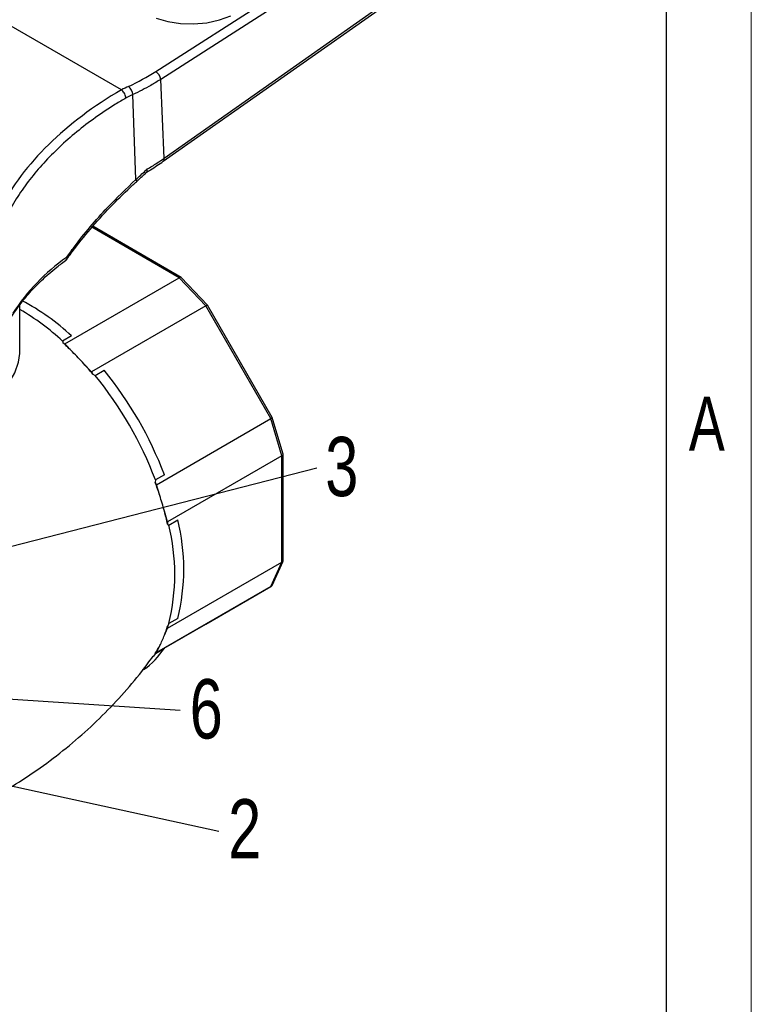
# Model space of a CAD drawing. Header units: millimetres. Extents: x 0 to 420, y 0 to 297.
# Tile 12 of 14: x 377 to 420, y 114 to 172. Entities that reach past the tile are written whole.
import ezdxf

# ---------------------------------------------------------------- set-up
doc = ezdxf.new("R2010")
doc.units = ezdxf.units.MM
doc.layers.add('ОСЕВЫЕ', color=7, linetype='Continuous')
doc.styles.add('SLDTEXTSTYLE0', font='TXT', dxfattribs={"width": 0.75})
doc.dimstyles.new('SLDDIMSTYLE3', dxfattribs={"dimtxt": 0.18, "dimasz": 1.016, "dimexe": 0, "dimexo": 0.0625, "dimgap": 0, "dimtad": 0, "dimtih": 1, "dimtoh": 1, "dimdec": 0, "dimrnd": 1e-09, "dimzin": 0, "dimdsep": 46, "dimtxsty": 'Standard', "dimblk1": 'DOT', "dimblk2": 'DOT', "dimsah": 1, "dimcen": 0.09, "dimadec": 0, "dimazin": 0, "dimtfac": 1.016, "dimtdec": 0, "dimtofl": 0, "dimtmove": 0, "dimatfit": 3, "dimldrblk": 'DOT', "dimfxl": 0, "dimfrac": 2, "dimtolj": 1, "dimtzin": 0, "dimarcsym": 0})
doc.dimstyles.new('SLDDIMSTYLE4', dxfattribs={"dimtxt": 0.18, "dimasz": 3.302, "dimexe": 0, "dimexo": 0.0625, "dimgap": 0, "dimtad": 0, "dimtih": 1, "dimtoh": 1, "dimdec": 0, "dimrnd": 1e-09, "dimzin": 0, "dimdsep": 46, "dimtxsty": 'Standard', "dimsah": 1, "dimcen": 0.09, "dimadec": 0, "dimazin": 0, "dimtfac": 3.302, "dimtdec": 0, "dimtofl": 0, "dimtmove": 0, "dimatfit": 3, "dimfxl": 0, "dimfrac": 2, "dimtolj": 1, "dimtzin": 0, "dimarcsym": 0})

# ---------------------------------------------------------------- blocks, each defined once
blk = doc.blocks.new('SW_NOTE_0_5')
at = {"color": 0, "linetype": 'Continuous', "lineweight": 0, "insert": (0.546, 1.881), "char_height": 3.5, "attachment_point": 1, "style": 'SLDTEXTSTYLE0'}
blk.add_mtext('2', dxfattribs=at)
blk = doc.blocks.new('SW_NOTE_0_6')
at = {"color": 0, "linetype": 'Continuous', "lineweight": 0, "insert": (0.505, 1.834), "char_height": 3.5, "attachment_point": 1, "style": 'SLDTEXTSTYLE0'}
blk.add_mtext('3', dxfattribs=at)
blk = doc.blocks.new('SW_NOTE_0_11')
at = {"color": 0, "linetype": 'Continuous', "lineweight": 0, "insert": (0.555, 1.82), "char_height": 3.5, "attachment_point": 1, "style": 'SLDTEXTSTYLE0'}
blk.add_mtext('6', dxfattribs=at)
blk = doc.blocks.new('_Dot')
at = {"color": 0, "linetype": 'ByBlock', "lineweight": -2}
blk.add_line((-0.5, 0), (-1, 0), dxfattribs=at)
at = {"color": 0, "linetype": 'ByBlock', "const_width": 0.5}
blk.add_lwpolyline([(-0.25, 0, 1), (0.25, 0, 1)], format="xyb", close=True, dxfattribs=at)

msp = doc.modelspace()

# ---------------------------------------------------------------- linework, layer by layer
at = {"color": 7, "linetype": 'Continuous', "lineweight": 25}
for p, q in [((415, 5), (415, 292)), ((384.823, 169.211), (409.759, 185.167)), ((410.056, 184.703), (385.12, 168.747)), ((385.273, 163.914), (410.141, 181.417)), ((385.326, 164.095), (410.193, 181.598)), ((382.805, 168.134), (375.643, 172.268)), ((385.326, 164.095), (385.12, 168.747)), ((382.807, 168.132), (382.805, 168.134)), ((383.472, 167.847), (383.073, 167.656)), ((383.654, 162.838), (383.472, 167.847)), ((386.325, 157.063), (381.104, 160.077)), ((379.458, 153.146), (386.211, 157.044)), ((387.784, 155.384), (386.211, 157.044)), ((387.885, 155.419), (386.337, 157.053)), ((376.802, 152.713), (376.802, 155.44)), ((387.784, 155.384), (381.031, 151.485)), ((391.627, 148.727), (387.784, 155.384)), ((391.708, 148.798), (387.886, 155.418)), ((379.859, 153.608), (379.328, 153.302)), ((379.346, 153.211), (379.458, 153.146)), ((379.913, 152.666), (379.458, 153.146)), ((376.799, 152.577), (376.802, 152.713)), ((381.031, 151.485), (380.576, 151.966)), ((381.031, 151.485), (381.11, 151.348)), ((381.11, 151.348), (381.243, 151.281)), ((381.243, 151.281), (381.774, 151.587)), ((392.35, 146.639), (391.709, 148.796)), ((384.874, 144.828), (391.627, 148.727)), ((392.279, 146.534), (391.627, 148.727)), ((392.279, 146.534), (385.526, 142.636)), ((392.279, 140.257), (392.279, 146.534)), ((392.352, 140.371), (392.352, 146.624)), ((385.334, 145.421), (384.804, 145.114)), ((384.804, 145.114), (384.795, 144.965)), ((384.795, 144.965), (384.874, 144.828)), ((385.063, 144.194), (384.874, 144.828)), ((385.526, 142.636), (385.338, 143.27)), ((385.526, 142.636), (385.526, 142.506)), ((385.526, 142.506), (385.597, 142.445)), ((385.597, 142.445), (386.127, 142.751)), ((385.526, 136.359), (392.279, 140.257)), ((391.627, 138.817), (392.279, 140.257)), ((391.693, 138.89), (392.342, 140.323)), ((391.627, 138.817), (384.874, 134.919)), ((387.784, 136.598), (391.627, 138.817)), ((385.333, 135.183), (387.784, 136.598)), ((386.127, 136.937), (385.597, 136.631)), ((385.338, 135.942), (385.526, 136.359)), ((385.526, 136.488), (385.526, 136.359)), ((384.804, 134.878), (384.675, 134.693)), ((384.874, 134.919), (384.795, 134.873)), ((384.795, 134.873), (384.804, 134.878)), ((384.804, 134.878), (385.334, 135.184)), ((384.874, 134.919), (385.063, 135.335))]:
    msp.add_line(p, q, dxfattribs=at)
at = {"color": 8, "linetype": 'Continuous', "lineweight": 25}
msp.add_line((386.211, 157.044), (381.058, 160.019), dxfattribs=at)
at = {"color": 7, "linetype": 'Continuous', "lineweight": 25, "flags": 128}
msp.add_lwpolyline([(384.86, 172.368), (385.547, 172.165), (386.291, 172.05), (387.065, 172.026), (387.839, 172.095), (388.583, 172.254), (389.269, 172.497)], dxfattribs=at)
at = {"color": 8, "linetype": 'Continuous', "lineweight": 25, "flags": 128}
for points in [[(383.654, 162.838), (383.679, 162.79), (383.693, 162.751), (383.695, 162.724), (383.689, 162.712)], [(360.684, 150.302), (360.754, 150.231), (361.379, 149.691), (362.121, 149.202), (362.967, 148.774), (363.902, 148.413), (364.911, 148.126), (365.976, 147.918), (367.079, 147.791), (368.202, 147.748), (369.324, 147.791), (370.428, 147.918), (371.493, 148.126), (372.502, 148.413), (373.437, 148.774), (374.283, 149.202), (375.025, 149.691), (375.65, 150.231), (376.147, 150.813), (376.509, 151.428), (376.728, 152.065), (376.799, 152.577)]]:
    msp.add_lwpolyline(points, dxfattribs=at)
at = {"color": 7, "linetype": 'Continuous', "lineweight": 25}
for centre, radius, start, end in [((384.477, 168.663), 0.648, 7.49541, 57.76961), ((382.701, 167.763), 0.775, 6.22313, 47.55312), ((386.671, 148.215), 12.296, 125.32489, 146.77816), ((369.448, 142.573), 14.586, 47.35815, 59.72171), ((370.151, 143.094), 14.311, 47.28696, 61.65013), ((367.096, 139.898), 18.091, 44.88979, 47.38029), ((366.286, 139.092), 19.234, 42.01398, 44.88696), ((365.536, 138.414), 20.245, 39.70946, 42.02004), ((364.179, 137.318), 22.049, 20.708, 39.292), ((364.709, 137.624), 22.049, 20.708, 39.292), ((365.805, 137.944), 20.247, 17.98042, 20.29084), ((366.767, 138.254), 19.236, 15.11375, 17.98648), ((367.869, 138.553), 18.094, 12.62066, 15.11092), ((373.881, 139.538), 12.071, 346.06451, 13.93549), ((374.411, 139.844), 12.071, 346.06451, 13.93549), ((378.662, 138.553), 7.168, 338.64515, 343.26229), ((379.419, 138.254), 6.354, 332.65261, 338.66581), ((381.434, 137.728), 4.657, 305.10602, 326.88241), ((380.024, 137.944), 5.674, 327.23618, 332.6319)]:
    msp.add_arc(centre, radius, start, end, dxfattribs=at)
at = {"color": 8, "linetype": 'Continuous', "lineweight": 25}
msp.add_arc((385.15, 164.048), 0.182, 312.68982, 15.14088, dxfattribs=at)
at = {"color": 7, "linetype": 'Continuous', "lineweight": 25}
for centre, major_axis, ratio, start_param, end_param in [((375.658, 174.472), (12.921, 0.606), 0.606105, 5.309264, 5.472043), ((395.829, 157.98), (21.362, 2.92), 0.648837, 2.134829, 2.710949), ((395.785, 158.148), (21.45, 1.007), 0.606105, 2.167671, 2.192028), ((386.176, 156.86), (0.156, 0.198), 0.454952, 6.217105, 7.134582), ((387.684, 155.268), (0.202, 0.151), 0.160302, 6.264285, 7.219563), ((391.477, 148.698), (0.231, 0.099), 0.160171, 5.346791, 6.30207), ((392.102, 146.595), (0.249, 0.036), 0.454842, 5.431731, 6.349241), ((392.102, 140.4), (0.247, -0.053), 0.675407, 5.642433, 6.427831), ((391.477, 139.019), (0.189, -0.171), 0.787381, 6.035074, 6.531181)]:
    msp.add_ellipse(centre, major_axis=major_axis, ratio=ratio, start_param=start_param, end_param=end_param, dxfattribs=at)
for points, knots in [([(385.12, 168.747), (384.929, 168.629), (384.411, 168.308), (383.836, 168.026), (383.472, 167.847)], [0, 0, 0, 0, 0.368643, 1, 1, 1, 1]), ([(383.073, 167.656), (383.073, 167.658), (383.071, 167.675), (383.06, 167.729), (383.029, 167.827), (382.967, 167.948), (382.89, 168.058), (382.835, 168.108), (382.807, 168.132)], [0, 0, 0, 0, 0.014554, 0.101388, 0.326235, 0.550889, 0.775443, 1, 1, 1, 1]), ([(383.073, 167.656), (382.865, 167.532), (381.824, 166.912), (380.095, 165.672), (378.145, 163.837), (376.841, 162.163), (376.229, 161.114), (376.04, 160.749), (376.04, 160.749)], [0, 0, 0, 0, 0.065539, 0.328387, 0.594297, 0.860204, 0.999999, 1, 1, 1, 1]), ([(384.252, 163.259), (384.341, 163.311), (384.694, 163.521), (385.025, 163.746), (385.273, 163.914)], [0, 0, 0, 0, 0.249955, 1, 1, 1, 1]), ([(384.309, 163.447), (384.511, 163.568), (384.862, 163.777), (385.188, 164.001), (385.326, 164.095)], [0, 0, 0, 0, 0.5782289, 1, 1, 1, 1]), ([(383.654, 162.838), (383.847, 163.013), (384.068, 163.213), (384.281, 163.42), (384.309, 163.447)], [0, 0, 0, 0, 0.870589, 1, 1, 1, 1]), ([(383.689, 162.712), (383.744, 162.762), (383.955, 162.952), (384.157, 163.149), (384.306, 163.293)], [0, 0, 0, 0, 0.264292, 1, 1, 1, 1]), ([(384.303, 163.297), (384.308, 163.3), (384.327, 163.311), (384.33, 163.363), (384.319, 163.417), (384.309, 163.445), (384.309, 163.447)], [0, 0, 0, 0, 0.157723, 0.603369, 0.985037, 1, 1, 1, 1]), ([(379.505, 158.044), (379.678, 158.282), (380.182, 158.975), (381.094, 160.09), (382.247, 161.346), (383.133, 162.207), (383.617, 162.647), (383.689, 162.712)], [0, 0, 0, 0, 0.143887, 0.418907, 0.694222, 0.954782, 1, 1, 1, 1]), ([(379.562, 158.247), (379.709, 158.45), (380.446, 159.464), (381.764, 161.035), (383.086, 162.297), (383.654, 162.838)], [0, 0, 0, 0, 0.124648, 0.624187, 1, 1, 1, 1]), ([(376.335, 154.779), (376.433, 154.93), (376.719, 155.369), (377.284, 156.079), (378.069, 156.894), (378.84, 157.569), (379.367, 157.961), (379.563, 158.107)], [0, 0, 0, 0, 0.126739, 0.370443, 0.613648, 0.856381, 1, 1, 1, 1]), ([(379.562, 158.247), (379.562, 158.246), (379.568, 158.223), (379.573, 158.17), (379.561, 158.11), (379.53, 158.089), (379.519, 158.081)], [0, 0, 0, 0, 0.012472, 0.316098, 0.751294, 1, 1, 1, 1]), ([(379.328, 153.302), (379.33, 153.295), (379.336, 153.264), (379.342, 153.234), (379.346, 153.211)], [0, 0, 0, 0, 0.239247, 1, 1, 1, 1]), ([(385.597, 136.631), (385.591, 136.62), (385.568, 136.572), (385.544, 136.524), (385.526, 136.488)], [0, 0, 0, 0, 0.239247, 1, 1, 1, 1]), ([(365.073, 123.018), (365.378, 123.056), (366.336, 123.175), (367.935, 123.522), (369.854, 124.049), (371.73, 124.714), (373.552, 125.5), (375.31, 126.402), (376.993, 127.414), (378.593, 128.527), (380.102, 129.732), (381.514, 131.018), (382.818, 132.378), (383.873, 133.608), (384.451, 134.407), (384.669, 134.709)], [0, 0, 0, 0, 0.039607, 0.12471, 0.209652, 0.294311, 0.378595, 0.462426, 0.545739, 0.628464, 0.710519, 0.791836, 0.872337, 0.951929, 1, 1, 1, 1])]:
    msp.add_open_spline(points, degree=3, knots=knots, dxfattribs=at)
at = {"layer": 'ОСЕВЫЕ', "lineweight": 18}
msp.add_line((420, 297), (420, 0), dxfattribs=at)

# ---------------------------------------------------------------- block references
at = {"color": 7, "linetype": 'Continuous', "lineweight": 0}
for name, p in [('SW_NOTE_0_6', (394.333, 145.818)), ('SW_NOTE_0_11', (386.278, 131.533)), ('SW_NOTE_0_5', (388.558, 124.39))]:
    msp.add_blockref(name, p, dxfattribs=at)

# ---------------------------------------------------------------- texts
at = {"color": 7, "linetype": 'Continuous', "lineweight": 0, "insert": (417.372, 150.019), "char_height": 3.175, "attachment_point": 2, "style": 'SLDTEXTSTYLE0'}
msp.add_mtext('A', dxfattribs=at)

# ---------------------------------------------------------------- leaders
at = {"color": 7, "linetype": 'Continuous', "lineweight": 0}
for points, dimstyle in [([(357.101, 136.272), (394.333, 145.818)], 'SLDDIMSTYLE4'), ([(358.618, 133.343), (386.278, 131.533)], 'SLDDIMSTYLE3'), ([(360.361, 130.527), (388.558, 124.39)], 'SLDDIMSTYLE4')]:
    msp.add_leader(points, dimstyle=dimstyle, dxfattribs=at)

doc.saveas('drawing.dxf')
